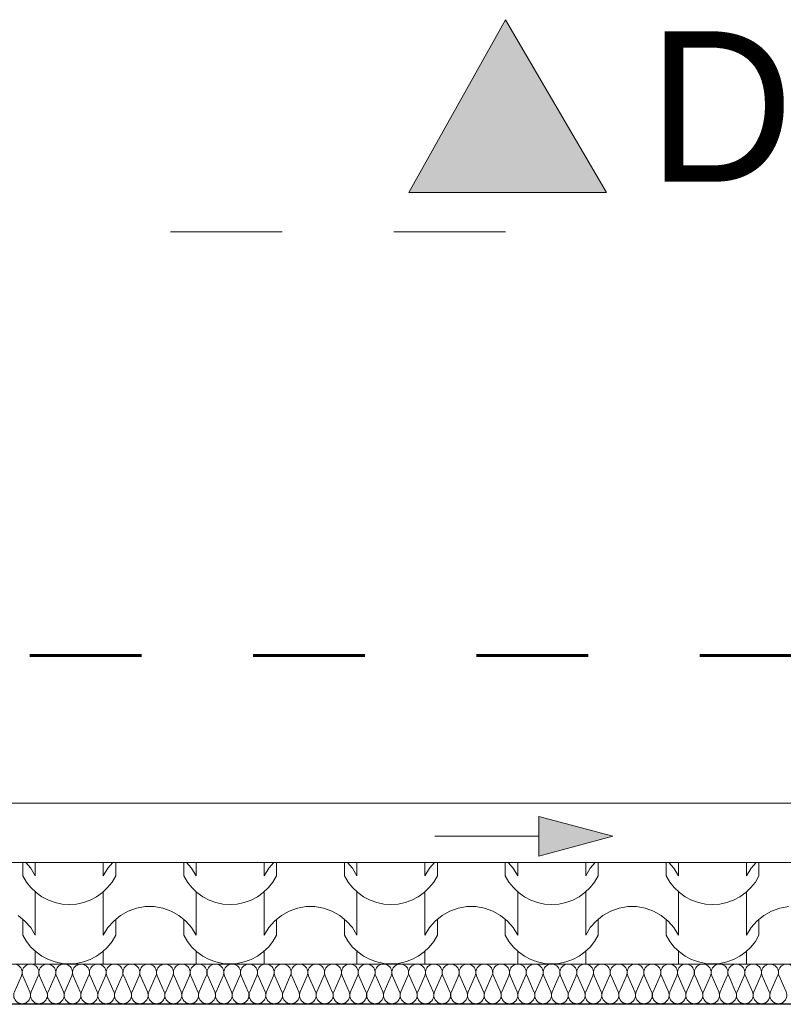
# Model space of a CAD drawing. Extents: x -497945 to -454853, y -17656 to 94650.
# Tile 57 of 62: x -477976 to -476046, y 81045 to 83533. Entities that reach past the tile are written whole.
import ezdxf

# ---------------------------------------------------------------- set-up
doc = ezdxf.new("R2010")
doc.units = 0
doc.header["$MEASUREMENT"] = 0
doc.linetypes.add('Dashed', pattern=[564.444447, 282.222223, -282.222223])
doc.layers.get('0').update_dxf_attribs({"color": 252})
for name, color, linetype, lineweight in [('arch wypelnienia_Nr_Pióra__2', 252, 'Continuous', 13), ('INWENT DACH_Nr_Pióra__21', 252, 'Continuous', 9), ('Inwent Izolacje_Nr_Pióra__2', 252, 'Continuous', 13), ('INWENT OPISY_Nr_Pióra__21', 252, 'Continuous', 9), ('INWENT OPISY_Nr_Pióra__41', 252, 'Continuous', 15), ('INWENT RURY SPUSTOWE_Nr_Pióra__21', 252, 'Continuous', 9), ('INWENT.ŚCIANY_Nr_Pióra__1', 252, 'Continuous', 25), ('INWENT.ŚCIANY_Nr_Pióra__20', 252, 'Continuous', 60), ('INWENT.ŚCIANY_Nr_Pióra__3', 252, 'Continuous', 13)]:
    doc.layers.add(name, color=color, linetype=linetype, lineweight=lineweight)
doc.layers.add('Inwent Izolacje', color=252, linetype='Continuous')
doc.layers.add('INWENT RURY SPUSTOWE', color=252, linetype='Continuous')
doc.styles.add('GENERATED_STYLE_5', font='txt')

# ---------------------------------------------------------------- blocks, each defined once
blk = doc.blocks.new('*X28')
at = {"layer": 'arch wypelnienia_Nr_Pióra__2', "linetype": 'Continuous'}
for p, q in [((-479059.7, 68711.1), (-479059.7, 68677.7)), ((-479039.9, 68696.7), (-479052.5, 68711.1)), ((-479028.3, 68677.7), (-479039.9, 68696.7)), ((-479028.3, 68711.1), (-479028.3, 68677.7)), ((-479028.3, 68711.1), (-479028.3, 68700)), ((-478856.5, 68711.1), (-478856.5, 68677.7)), ((-478856.5, 68711.1), (-478856.5, 68700)), ((-478844.9, 68696.7), (-478856.5, 68677.7)), ((-478832.3, 68711.1), (-478844.9, 68696.7)), ((-478825.1, 68711.1), (-478825.1, 68677.7)), ((-478653.3, 68711.1), (-478653.3, 68677.7)), ((-478633.5, 68696.7), (-478646.1, 68711.1)), ((-478621.9, 68677.7), (-478633.5, 68696.7)), ((-478621.9, 68711.1), (-478621.9, 68677.7)), ((-478621.9, 68711.1), (-478621.9, 68700)), ((-478450.1, 68711.1), (-478450.1, 68677.7)), ((-478450.1, 68711.1), (-478450.1, 68700)), ((-478438.5, 68696.7), (-478450.1, 68677.7)), ((-478425.9, 68711.1), (-478438.5, 68696.7)), ((-478418.7, 68711.1), (-478418.7, 68677.7)), ((-478246.9, 68711.1), (-478246.9, 68677.7)), ((-478227.1, 68696.7), (-478239.7, 68711.1)), ((-478215.5, 68677.7), (-478227.1, 68696.7)), ((-478215.5, 68711.1), (-478215.5, 68677.7)), ((-478215.5, 68711.1), (-478215.5, 68700)), ((-478043.7, 68711.1), (-478043.7, 68677.7)), ((-478043.7, 68711.1), (-478043.7, 68700)), ((-478032.1, 68696.7), (-478043.7, 68677.7)), ((-478019.5, 68711.1), (-478032.1, 68696.7)), ((-478012.3, 68711.1), (-478012.3, 68677.7)), ((-477840.5, 68711.1), (-477840.5, 68677.7)), ((-477820.7, 68696.7), (-477833.3, 68711.1)), ((-477809.1, 68677.7), (-477820.7, 68696.7)), ((-477809.1, 68711.1), (-477809.1, 68677.7)), ((-477809.1, 68711.1), (-477809.1, 68700)), ((-477637.3, 68711.1), (-477637.3, 68677.7)), ((-477637.3, 68711.1), (-477637.3, 68700)), ((-477625.7, 68696.7), (-477637.3, 68677.7)), ((-477613.1, 68711.1), (-477625.7, 68696.7)), ((-477605.9, 68711.1), (-477605.9, 68677.7)), ((-477434.1, 68711.1), (-477434.1, 68677.7)), ((-477414.3, 68696.7), (-477426.9, 68711.1)), ((-477402.7, 68677.7), (-477414.3, 68696.7)), ((-477402.7, 68711.1), (-477402.7, 68677.7)), ((-477402.7, 68711.1), (-477402.7, 68700)), ((-477230.9, 68711.1), (-477230.9, 68677.7)), ((-477230.9, 68711.1), (-477230.9, 68700)), ((-477219.3, 68696.7), (-477230.9, 68677.7)), ((-477206.7, 68711.1), (-477219.3, 68696.7)), ((-477199.5, 68711.1), (-477199.5, 68677.7)), ((-479059.7, 68677.7), (-479050.5, 68662)), ((-479050.5, 68662), (-479039.2, 68647.8)), ((-478845.6, 68647.8), (-478834.3, 68662)), ((-478834.3, 68662), (-478825.1, 68677.7)), ((-478653.3, 68677.7), (-478644.1, 68662)), ((-478644.1, 68662), (-478632.8, 68647.8)), ((-478439.2, 68647.8), (-478427.9, 68662)), ((-478427.9, 68662), (-478418.7, 68677.7)), ((-478246.9, 68677.7), (-478237.7, 68662)), ((-478237.7, 68662), (-478226.4, 68647.8)), ((-478032.8, 68647.8), (-478021.5, 68662)), ((-478021.5, 68662), (-478012.3, 68677.7)), ((-477840.5, 68677.7), (-477831.3, 68662)), ((-477831.3, 68662), (-477820, 68647.8)), ((-477626.4, 68647.8), (-477615.1, 68662)), ((-477615.1, 68662), (-477605.9, 68677.7)), ((-477434.1, 68677.7), (-477424.9, 68662)), ((-477424.9, 68662), (-477413.6, 68647.8)), ((-477220, 68647.8), (-477208.7, 68662)), ((-477208.7, 68662), (-477199.5, 68677.7)), ((-479039.2, 68647.8), (-479026.1, 68635.3)), ((-479028.3, 68637.1), (-479028.3, 68550)), ((-478858.7, 68635.3), (-478845.6, 68647.8)), ((-478856.5, 68637.1), (-478856.5, 68550)), ((-478632.8, 68647.8), (-478619.7, 68635.3)), ((-478621.9, 68637.1), (-478621.9, 68550)), ((-478452.3, 68635.3), (-478439.2, 68647.8)), ((-478450.1, 68637.1), (-478450.1, 68550)), ((-478226.4, 68647.8), (-478213.3, 68635.3)), ((-478215.5, 68637.1), (-478215.5, 68550)), ((-478045.9, 68635.3), (-478032.8, 68647.8)), ((-478043.7, 68637.1), (-478043.7, 68550)), ((-477820, 68647.8), (-477806.9, 68635.3)), ((-477809.1, 68637.1), (-477809.1, 68550)), ((-477639.5, 68635.3), (-477626.4, 68647.8)), ((-477637.3, 68637.1), (-477637.3, 68550)), ((-477413.6, 68647.8), (-477400.5, 68635.3)), ((-477402.7, 68637.1), (-477402.7, 68550)), ((-477233.1, 68635.3), (-477220, 68647.8)), ((-477230.9, 68637.1), (-477230.9, 68550)), ((-479028.3, 68614.8), (-479028.3, 68527.7)), ((-479026.1, 68635.3), (-479011.4, 68624.7)), ((-479011.4, 68624.7), (-478995.3, 68616.2)), ((-478995.3, 68616.2), (-478978.3, 68610)), ((-478906.5, 68610), (-478889.5, 68616.2)), ((-478889.5, 68616.2), (-478873.4, 68624.7)), ((-478873.4, 68624.7), (-478858.7, 68635.3)), ((-478856.5, 68614.8), (-478856.5, 68527.7)), ((-478621.9, 68614.8), (-478621.9, 68527.7)), ((-478619.7, 68635.3), (-478605, 68624.7)), ((-478605, 68624.7), (-478588.9, 68616.2)), ((-478588.9, 68616.2), (-478571.9, 68610)), ((-478500.1, 68610), (-478483.1, 68616.2)), ((-478483.1, 68616.2), (-478467, 68624.7)), ((-478467, 68624.7), (-478452.3, 68635.3)), ((-478450.1, 68614.8), (-478450.1, 68527.7)), ((-478215.5, 68614.8), (-478215.5, 68527.7)), ((-478213.3, 68635.3), (-478198.6, 68624.7)), ((-478198.6, 68624.7), (-478182.5, 68616.2)), ((-478182.5, 68616.2), (-478165.5, 68610)), ((-478093.7, 68610), (-478076.7, 68616.2)), ((-478076.7, 68616.2), (-478060.6, 68624.7)), ((-478060.6, 68624.7), (-478045.9, 68635.3)), ((-478043.7, 68614.8), (-478043.7, 68527.7)), ((-477809.1, 68614.8), (-477809.1, 68527.7)), ((-477806.9, 68635.3), (-477792.2, 68624.7)), ((-477792.2, 68624.7), (-477776.1, 68616.2)), ((-477776.1, 68616.2), (-477759.1, 68610)), ((-477687.3, 68610), (-477670.3, 68616.2)), ((-477670.3, 68616.2), (-477654.2, 68624.7)), ((-477654.2, 68624.7), (-477639.5, 68635.3)), ((-477637.3, 68614.8), (-477637.3, 68527.7)), ((-477402.7, 68614.8), (-477402.7, 68527.7)), ((-477400.5, 68635.3), (-477385.8, 68624.7)), ((-477385.8, 68624.7), (-477369.7, 68616.2)), ((-477369.7, 68616.2), (-477352.7, 68610)), ((-477280.9, 68610), (-477263.9, 68616.2)), ((-477263.9, 68616.2), (-477247.8, 68624.7)), ((-477247.8, 68624.7), (-477233.1, 68635.3)), ((-477230.9, 68614.8), (-477230.9, 68527.7)), ((-478978.3, 68610), (-478960.5, 68606.3)), ((-478960.5, 68606.3), (-478942.4, 68605)), ((-478942.4, 68605), (-478924.3, 68606.3)), ((-478924.3, 68606.3), (-478906.5, 68610)), ((-478793.4, 68588.6), (-478812.9, 68577.6)), ((-478772.4, 68596), (-478793.4, 68588.6)), ((-478750.4, 68599.8), (-478772.4, 68596)), ((-478739.2, 68599.8), (-478750.4, 68599.8)), ((-478728, 68599.8), (-478739.2, 68599.8)), ((-478706, 68596), (-478728, 68599.8)), ((-478685, 68588.6), (-478706, 68596)), ((-478665.5, 68577.6), (-478685, 68588.6)), ((-478571.9, 68610), (-478554.1, 68606.3)), ((-478554.1, 68606.3), (-478536, 68605)), ((-478536, 68605), (-478517.9, 68606.3)), ((-478517.9, 68606.3), (-478500.1, 68610)), ((-478387, 68588.6), (-478406.5, 68577.6)), ((-478366, 68596), (-478387, 68588.6)), ((-478344, 68599.8), (-478366, 68596)), ((-478332.8, 68599.8), (-478344, 68599.8)), ((-478321.6, 68599.8), (-478332.8, 68599.8)), ((-478299.6, 68596), (-478321.6, 68599.8)), ((-478278.6, 68588.6), (-478299.6, 68596)), ((-478259.1, 68577.6), (-478278.6, 68588.6)), ((-478165.5, 68610), (-478147.7, 68606.3)), ((-478147.7, 68606.3), (-478129.6, 68605)), ((-478129.6, 68605), (-478111.5, 68606.3)), ((-478111.5, 68606.3), (-478093.7, 68610)), ((-477980.6, 68588.6), (-478000.1, 68577.6)), ((-477959.6, 68596), (-477980.6, 68588.6)), ((-477937.6, 68599.8), (-477959.6, 68596)), ((-477926.4, 68599.8), (-477937.6, 68599.8)), ((-477915.2, 68599.8), (-477926.4, 68599.8)), ((-477893.2, 68596), (-477915.2, 68599.8)), ((-477872.2, 68588.6), (-477893.2, 68596)), ((-477852.7, 68577.6), (-477872.2, 68588.6)), ((-477759.1, 68610), (-477741.3, 68606.3)), ((-477741.3, 68606.3), (-477723.2, 68605)), ((-477723.2, 68605), (-477705.1, 68606.3)), ((-477705.1, 68606.3), (-477687.3, 68610)), ((-477574.2, 68588.6), (-477593.7, 68577.6)), ((-477553.2, 68596), (-477574.2, 68588.6)), ((-477531.2, 68599.8), (-477553.2, 68596)), ((-477520, 68599.8), (-477531.2, 68599.8)), ((-477508.8, 68599.8), (-477520, 68599.8)), ((-477486.8, 68596), (-477508.8, 68599.8)), ((-477465.8, 68588.6), (-477486.8, 68596)), ((-477446.3, 68577.6), (-477465.8, 68588.6)), ((-477352.7, 68610), (-477334.9, 68606.3)), ((-477334.9, 68606.3), (-477316.8, 68605)), ((-477316.8, 68605), (-477298.7, 68606.3)), ((-477298.7, 68606.3), (-477280.9, 68610)), ((-477167.8, 68588.6), (-477187.3, 68577.6)), ((-477146.8, 68596), (-477167.8, 68588.6)), ((-477124.8, 68599.8), (-477146.8, 68596)), ((-479054.6, 68563.5), (-479071.9, 68577.6)), ((-479059.7, 68567.7), (-479059.7, 68527.7)), ((-479039.9, 68546.7), (-479054.6, 68563.5)), ((-478830.2, 68563.5), (-478844.9, 68546.7)), ((-478812.9, 68577.6), (-478830.2, 68563.5)), ((-478825.1, 68567.7), (-478825.1, 68527.7)), ((-478648.2, 68563.5), (-478665.5, 68577.6)), ((-478653.3, 68567.7), (-478653.3, 68527.7)), ((-478633.5, 68546.7), (-478648.2, 68563.5)), ((-478423.8, 68563.5), (-478438.5, 68546.7)), ((-478406.5, 68577.6), (-478423.8, 68563.5)), ((-478418.7, 68567.7), (-478418.7, 68527.7)), ((-478241.8, 68563.5), (-478259.1, 68577.6)), ((-478246.9, 68567.7), (-478246.9, 68527.7)), ((-478227.1, 68546.7), (-478241.8, 68563.5)), ((-478017.4, 68563.5), (-478032.1, 68546.7)), ((-478000.1, 68577.6), (-478017.4, 68563.5)), ((-478012.3, 68567.7), (-478012.3, 68527.7)), ((-477835.4, 68563.5), (-477852.7, 68577.6)), ((-477840.5, 68567.7), (-477840.5, 68527.7)), ((-477820.7, 68546.7), (-477835.4, 68563.5)), ((-477611, 68563.5), (-477625.7, 68546.7)), ((-477593.7, 68577.6), (-477611, 68563.5)), ((-477605.9, 68567.7), (-477605.9, 68527.7)), ((-477429, 68563.5), (-477446.3, 68577.6)), ((-477434.1, 68567.7), (-477434.1, 68527.7)), ((-477414.3, 68546.7), (-477429, 68563.5)), ((-477204.6, 68563.5), (-477219.3, 68546.7)), ((-477187.3, 68577.6), (-477204.6, 68563.5)), ((-477199.5, 68567.7), (-477199.5, 68527.7)), ((-479028.3, 68527.7), (-479039.9, 68546.7)), ((-478844.9, 68546.7), (-478856.5, 68527.7)), ((-478621.9, 68527.7), (-478633.5, 68546.7)), ((-478438.5, 68546.7), (-478450.1, 68527.7)), ((-478215.5, 68527.7), (-478227.1, 68546.7)), ((-478032.1, 68546.7), (-478043.7, 68527.7)), ((-477809.1, 68527.7), (-477820.7, 68546.7)), ((-477625.7, 68546.7), (-477637.3, 68527.7)), ((-477402.7, 68527.7), (-477414.3, 68546.7)), ((-477219.3, 68546.7), (-477230.9, 68527.7)), ((-479059.7, 68527.7), (-479050.5, 68512)), ((-478834.3, 68512), (-478825.1, 68527.7)), ((-478653.3, 68527.7), (-478644.1, 68512)), ((-478427.9, 68512), (-478418.7, 68527.7)), ((-478246.9, 68527.7), (-478237.7, 68512)), ((-478021.5, 68512), (-478012.3, 68527.7)), ((-477840.5, 68527.7), (-477831.3, 68512)), ((-477615.1, 68512), (-477605.9, 68527.7)), ((-477434.1, 68527.7), (-477424.9, 68512)), ((-477208.7, 68512), (-477199.5, 68527.7)), ((-479050.5, 68512), (-479039.2, 68497.8)), ((-479039.2, 68497.8), (-479026.1, 68485.3)), ((-478858.7, 68485.3), (-478845.6, 68497.8)), ((-478845.6, 68497.8), (-478834.3, 68512)), ((-478644.1, 68512), (-478632.8, 68497.8)), ((-478632.8, 68497.8), (-478619.7, 68485.3)), ((-478452.3, 68485.3), (-478439.2, 68497.8)), ((-478439.2, 68497.8), (-478427.9, 68512)), ((-478237.7, 68512), (-478226.4, 68497.8)), ((-478226.4, 68497.8), (-478213.3, 68485.3)), ((-478045.9, 68485.3), (-478032.8, 68497.8)), ((-478032.8, 68497.8), (-478021.5, 68512)), ((-477831.3, 68512), (-477820, 68497.8)), ((-477820, 68497.8), (-477806.9, 68485.3)), ((-477639.5, 68485.3), (-477626.4, 68497.8)), ((-477626.4, 68497.8), (-477615.1, 68512)), ((-477424.9, 68512), (-477413.6, 68497.8)), ((-477413.6, 68497.8), (-477400.5, 68485.3)), ((-477233.1, 68485.3), (-477220, 68497.8)), ((-477220, 68497.8), (-477208.7, 68512)), ((-479028.3, 68487.1), (-479028.3, 68454.5)), ((-479028.3, 68464.8), (-479028.3, 68454.5)), ((-479026.1, 68485.3), (-479011.4, 68474.7)), ((-479011.4, 68474.7), (-478995.3, 68466.2)), ((-478995.3, 68466.2), (-478978.3, 68460)), ((-478906.5, 68460), (-478889.5, 68466.2)), ((-478889.5, 68466.2), (-478873.4, 68474.7)), ((-478873.4, 68474.7), (-478858.7, 68485.3)), ((-478856.5, 68487.1), (-478856.5, 68454.5)), ((-478856.5, 68464.8), (-478856.5, 68454.5)), ((-478621.9, 68487.1), (-478621.9, 68454.5)), ((-478621.9, 68464.8), (-478621.9, 68454.5)), ((-478619.7, 68485.3), (-478605, 68474.7)), ((-478605, 68474.7), (-478588.9, 68466.2)), ((-478588.9, 68466.2), (-478571.9, 68460)), ((-478500.1, 68460), (-478483.1, 68466.2)), ((-478483.1, 68466.2), (-478467, 68474.7)), ((-478467, 68474.7), (-478452.3, 68485.3)), ((-478450.1, 68487.1), (-478450.1, 68454.5)), ((-478450.1, 68464.8), (-478450.1, 68454.5)), ((-478215.5, 68487.1), (-478215.5, 68454.5)), ((-478215.5, 68464.8), (-478215.5, 68454.5)), ((-478213.3, 68485.3), (-478198.6, 68474.7)), ((-478198.6, 68474.7), (-478182.5, 68466.2)), ((-478182.5, 68466.2), (-478165.5, 68460)), ((-478093.7, 68460), (-478076.7, 68466.2)), ((-478076.7, 68466.2), (-478060.6, 68474.7)), ((-478060.6, 68474.7), (-478045.9, 68485.3)), ((-478043.7, 68487.1), (-478043.7, 68454.5)), ((-478043.7, 68464.8), (-478043.7, 68454.5)), ((-477809.1, 68487.1), (-477809.1, 68454.5)), ((-477809.1, 68464.8), (-477809.1, 68454.5)), ((-477806.9, 68485.3), (-477792.2, 68474.7)), ((-477792.2, 68474.7), (-477776.1, 68466.2)), ((-477776.1, 68466.2), (-477759.1, 68460)), ((-477687.3, 68460), (-477670.3, 68466.2)), ((-477670.3, 68466.2), (-477654.2, 68474.7)), ((-477654.2, 68474.7), (-477639.5, 68485.3)), ((-477637.3, 68487.1), (-477637.3, 68454.5)), ((-477637.3, 68464.8), (-477637.3, 68454.5)), ((-477402.7, 68487.1), (-477402.7, 68454.5)), ((-477402.7, 68464.8), (-477402.7, 68454.5)), ((-477400.5, 68485.3), (-477385.8, 68474.7)), ((-477385.8, 68474.7), (-477369.7, 68466.2)), ((-477369.7, 68466.2), (-477352.7, 68460)), ((-477280.9, 68460), (-477263.9, 68466.2)), ((-477263.9, 68466.2), (-477247.8, 68474.7)), ((-477247.8, 68474.7), (-477233.1, 68485.3)), ((-477230.9, 68487.1), (-477230.9, 68454.5)), ((-477230.9, 68464.8), (-477230.9, 68454.5)), ((-478978.3, 68460), (-478960.5, 68456.3)), ((-478960.5, 68456.3), (-478942.4, 68455)), ((-478942.4, 68455), (-478924.3, 68456.3)), ((-478924.3, 68456.3), (-478906.5, 68460)), ((-478571.9, 68460), (-478554.1, 68456.3)), ((-478554.1, 68456.3), (-478536, 68455)), ((-478536, 68455), (-478517.9, 68456.3)), ((-478517.9, 68456.3), (-478500.1, 68460)), ((-478165.5, 68460), (-478147.7, 68456.3)), ((-478147.7, 68456.3), (-478129.6, 68455)), ((-478129.6, 68455), (-478111.5, 68456.3)), ((-478111.5, 68456.3), (-478093.7, 68460)), ((-477759.1, 68460), (-477741.3, 68456.3)), ((-477741.3, 68456.3), (-477723.2, 68455)), ((-477723.2, 68455), (-477705.1, 68456.3)), ((-477705.1, 68456.3), (-477687.3, 68460)), ((-477352.7, 68460), (-477334.9, 68456.3)), ((-477334.9, 68456.3), (-477316.8, 68455)), ((-477316.8, 68455), (-477298.7, 68456.3)), ((-477298.7, 68456.3), (-477280.9, 68460))]:
    blk.add_line(p, q, dxfattribs=at)
blk = doc.blocks.new('Wypełnienie_14')
at = {"layer": 'arch wypelnienia_Nr_Pióra__2', "linetype": 'Dashed'}
blk.add_blockref('*X28', (0, 0), dxfattribs=at)
blk = doc.blocks.new('Izolacja cieplna 14_208', base_point=(-480930.2, 68354.5))
at = {"layer": 'Inwent Izolacje_Nr_Pióra__2', "linetype": 'Continuous'}
for p, q in [((-479081, 68384.3), (-479063.4, 68424.7)), ((-479059.8, 68424.7), (-479042.1, 68384.3)), ((-479038.6, 68384.3), (-479020.9, 68424.7)), ((-479017.3, 68424.7), (-478999.7, 68384.3)), ((-478996.1, 68384.3), (-478978.4, 68424.7)), ((-478974.9, 68424.7), (-478957.2, 68384.3)), ((-478953.6, 68384.3), (-478936, 68424.7)), ((-478932.4, 68424.7), (-478914.7, 68384.3)), ((-478911.2, 68384.3), (-478893.5, 68424.7)), ((-478889.9, 68424.7), (-478872.3, 68384.3)), ((-478868.7, 68384.3), (-478851, 68424.7)), ((-478847.5, 68424.7), (-478829.8, 68384.3)), ((-478826.2, 68384.3), (-478808.6, 68424.7)), ((-478805, 68424.7), (-478787.3, 68384.3)), ((-478783.8, 68384.3), (-478766.1, 68424.7)), ((-478762.5, 68424.7), (-478744.8, 68384.3)), ((-478741.3, 68384.3), (-478723.6, 68424.7)), ((-478720, 68424.7), (-478702.4, 68384.3)), ((-478698.8, 68384.3), (-478681.1, 68424.7)), ((-478677.6, 68424.7), (-478659.9, 68384.3)), ((-478656.3, 68384.3), (-478638.7, 68424.7)), ((-478635.1, 68424.7), (-478617.4, 68384.3)), ((-478613.9, 68384.3), (-478596.2, 68424.7)), ((-478592.6, 68424.7), (-478575, 68384.3)), ((-478571.4, 68384.3), (-478553.7, 68424.7)), ((-478550.2, 68424.7), (-478532.5, 68384.3)), ((-478528.9, 68384.3), (-478511.3, 68424.7)), ((-478507.7, 68424.7), (-478490, 68384.3)), ((-478486.5, 68384.3), (-478468.8, 68424.7)), ((-478465.2, 68424.7), (-478447.6, 68384.3)), ((-478444, 68384.3), (-478426.3, 68424.7)), ((-478422.8, 68424.7), (-478405.1, 68384.3)), ((-478401.5, 68384.3), (-478383.9, 68424.7)), ((-478380.3, 68424.7), (-478362.6, 68384.3)), ((-478359.1, 68384.3), (-478341.4, 68424.7)), ((-478337.8, 68424.7), (-478320.2, 68384.3)), ((-478316.6, 68384.3), (-478298.9, 68424.7)), ((-478295.4, 68424.7), (-478277.7, 68384.3)), ((-478274.1, 68384.3), (-478256.5, 68424.7)), ((-478252.9, 68424.7), (-478235.2, 68384.3)), ((-478231.7, 68384.3), (-478214, 68424.7)), ((-478210.4, 68424.7), (-478192.8, 68384.3)), ((-478189.2, 68384.3), (-478171.5, 68424.7)), ((-478168, 68424.7), (-478150.3, 68384.3)), ((-478146.7, 68384.3), (-478129.1, 68424.7)), ((-478125.5, 68424.7), (-478107.8, 68384.3)), ((-478104.3, 68384.3), (-478086.6, 68424.7)), ((-478083, 68424.7), (-478065.4, 68384.3)), ((-478061.8, 68384.3), (-478044.1, 68424.7)), ((-478040.6, 68424.7), (-478022.9, 68384.3)), ((-478019.3, 68384.3), (-478001.7, 68424.7)), ((-477998.1, 68424.7), (-477980.4, 68384.3)), ((-477976.9, 68384.3), (-477959.2, 68424.7)), ((-477955.6, 68424.7), (-477938, 68384.3)), ((-477934.4, 68384.3), (-477916.7, 68424.7)), ((-477913.1, 68424.7), (-477895.5, 68384.3)), ((-477891.9, 68384.3), (-477874.2, 68424.7)), ((-477870.7, 68424.7), (-477853, 68384.3)), ((-477849.4, 68384.3), (-477831.8, 68424.7)), ((-477828.2, 68424.7), (-477810.5, 68384.3)), ((-477807, 68384.3), (-477789.3, 68424.7)), ((-477785.7, 68424.7), (-477768.1, 68384.3)), ((-477764.5, 68384.3), (-477746.8, 68424.7)), ((-477743.3, 68424.7), (-477725.6, 68384.3)), ((-477722, 68384.3), (-477704.4, 68424.7)), ((-477700.8, 68424.7), (-477683.1, 68384.3)), ((-477679.6, 68384.3), (-477661.9, 68424.7)), ((-477658.3, 68424.7), (-477640.7, 68384.3)), ((-477637.1, 68384.3), (-477619.4, 68424.7)), ((-477615.9, 68424.7), (-477598.2, 68384.3)), ((-477594.6, 68384.3), (-477577, 68424.7)), ((-477573.4, 68424.7), (-477555.7, 68384.3)), ((-477552.2, 68384.3), (-477534.5, 68424.7)), ((-477530.9, 68424.7), (-477513.3, 68384.3)), ((-477509.7, 68384.3), (-477492, 68424.7)), ((-477488.5, 68424.7), (-477470.8, 68384.3)), ((-477467.2, 68384.3), (-477449.6, 68424.7)), ((-477446, 68424.7), (-477428.3, 68384.3)), ((-477424.8, 68384.3), (-477407.1, 68424.7)), ((-477403.5, 68424.7), (-477385.9, 68384.3)), ((-477382.3, 68384.3), (-477364.6, 68424.7)), ((-477361.1, 68424.7), (-477343.4, 68384.3)), ((-477339.8, 68384.3), (-477322.2, 68424.7)), ((-477318.6, 68424.7), (-477300.9, 68384.3)), ((-477297.4, 68384.3), (-477279.7, 68424.7)), ((-477276.1, 68424.7), (-477258.5, 68384.3)), ((-477254.9, 68384.3), (-477237.2, 68424.7)), ((-477233.7, 68424.7), (-477216, 68384.3)), ((-477212.4, 68384.3), (-477194.8, 68424.7)), ((-477191.2, 68424.7), (-477173.5, 68384.3)), ((-477170, 68384.3), (-477152.3, 68424.7)), ((-477148.7, 68424.7), (-477131.1, 68384.3))]:
    blk.add_line(p, q, dxfattribs=at)
for centre, start_param, end_param in [((-479082.8, 68433.3), 4.299595, 8.266775), ((-479040.3, 68433.3), 4.299595, 8.266775), ((-478997.9, 68433.3), 4.299595, 8.266775), ((-478955.4, 68433.3), 4.299595, 8.266775), ((-478912.9, 68433.3), 4.299595, 8.266775), ((-478870.5, 68433.3), 4.299595, 8.266775), ((-478828, 68433.3), 4.299595, 8.266775), ((-478785.5, 68433.3), 4.299595, 8.266775), ((-478743.1, 68433.3), 4.299595, 8.266775), ((-478700.6, 68433.3), 4.299595, 8.266775), ((-478658.1, 68433.3), 4.299595, 8.266775), ((-478615.7, 68433.3), 4.299595, 8.266775), ((-478573.2, 68433.3), 4.299595, 8.266775), ((-478530.7, 68433.3), 4.299595, 8.266775), ((-478488.3, 68433.3), 4.299595, 8.266775), ((-478445.8, 68433.3), 4.299595, 8.266775), ((-478403.3, 68433.3), 4.299595, 8.266775), ((-478360.9, 68433.3), 4.299595, 8.266775), ((-478318.4, 68433.3), 4.299595, 8.266775), ((-478275.9, 68433.3), 4.299595, 8.266775), ((-478233.4, 68433.3), 4.299595, 8.266775), ((-478191, 68433.3), 4.299595, 8.266775), ((-478148.5, 68433.3), 4.299595, 8.266775), ((-478106, 68433.3), 4.299595, 8.266775), ((-478063.6, 68433.3), 4.299595, 8.266775), ((-478021.1, 68433.3), 4.299595, 8.266775), ((-477978.6, 68433.3), 4.299595, 8.266775), ((-477936.2, 68433.3), 4.299595, 8.266775), ((-477893.7, 68433.3), 4.299595, 8.266775), ((-477851.2, 68433.3), 4.299595, 8.266775), ((-477808.8, 68433.3), 4.299595, 8.266775), ((-477766.3, 68433.3), 4.299595, 8.266775), ((-477723.8, 68433.3), 4.299595, 8.266775), ((-477681.4, 68433.3), 4.299595, 8.266775), ((-477638.9, 68433.3), 4.299595, 8.266775), ((-477596.4, 68433.3), 4.299595, 8.266775), ((-477554, 68433.3), 4.299595, 8.266775), ((-477511.5, 68433.3), 4.299595, 8.266775), ((-477469, 68433.3), 4.299595, 8.266775), ((-477426.5, 68433.3), 4.299595, 8.266775), ((-477384.1, 68433.3), 4.299595, 8.266775), ((-477341.6, 68433.3), 4.299595, 8.266775), ((-477299.1, 68433.3), 4.299595, 8.266775), ((-477256.7, 68433.3), 4.299595, 8.266775), ((-477214.2, 68433.3), 4.299595, 8.266775), ((-477171.7, 68433.3), 4.299595, 8.266775), ((-477129.3, 68433.3), 4.299595, 8.266775), ((-479061.6, 68375.8), 1.158004, 5.125183), ((-479019.1, 68375.8), 1.158004, 5.125183), ((-478976.6, 68375.8), 1.158004, 5.125183), ((-478934.2, 68375.8), 1.158004, 5.125183), ((-478891.7, 68375.8), 1.158004, 5.125183), ((-478849.2, 68375.8), 1.158004, 5.125183), ((-478806.8, 68375.8), 1.158004, 5.125183), ((-478764.3, 68375.8), 1.158004, 5.125183), ((-478721.8, 68375.8), 1.158004, 5.125183), ((-478679.4, 68375.8), 1.158004, 5.125183), ((-478636.9, 68375.8), 1.158004, 5.125183), ((-478594.4, 68375.8), 1.158004, 5.125183), ((-478552, 68375.8), 1.158004, 5.125183), ((-478509.5, 68375.8), 1.158004, 5.125183), ((-478467, 68375.8), 1.158004, 5.125183), ((-478424.6, 68375.8), 1.158004, 5.125183), ((-478382.1, 68375.8), 1.158004, 5.125183), ((-478339.6, 68375.8), 1.158004, 5.125183), ((-478297.1, 68375.8), 1.158004, 5.125183), ((-478254.7, 68375.8), 1.158004, 5.125183), ((-478212.2, 68375.8), 1.158004, 5.125183), ((-478169.7, 68375.8), 1.158004, 5.125183), ((-478127.3, 68375.8), 1.158004, 5.125183), ((-478084.8, 68375.8), 1.158004, 5.125183), ((-478042.3, 68375.8), 1.158004, 5.125183), ((-477999.9, 68375.8), 1.158004, 5.125183), ((-477957.4, 68375.8), 1.158004, 5.125183), ((-477914.9, 68375.8), 1.158004, 5.125183), ((-477872.5, 68375.8), 1.158004, 5.125183), ((-477830, 68375.8), 1.158004, 5.125183), ((-477787.5, 68375.8), 1.158004, 5.125183), ((-477745.1, 68375.8), 1.158004, 5.125183), ((-477702.6, 68375.8), 1.158004, 5.125183), ((-477660.1, 68375.8), 1.158004, 5.125183), ((-477617.7, 68375.8), 1.158004, 5.125183), ((-477575.2, 68375.8), 1.158004, 5.125183), ((-477532.7, 68375.8), 1.158004, 5.125183), ((-477490.3, 68375.8), 1.158004, 5.125183), ((-477447.8, 68375.8), 1.158004, 5.125183), ((-477405.3, 68375.8), 1.158004, 5.125183), ((-477362.8, 68375.8), 1.158004, 5.125183), ((-477320.4, 68375.8), 1.158004, 5.125183), ((-477277.9, 68375.8), 1.158004, 5.125183), ((-477235.4, 68375.8), 1.158004, 5.125183), ((-477193, 68375.8), 1.158004, 5.125183), ((-477150.5, 68375.8), 1.158004, 5.125183)]:
    blk.add_ellipse(centre, major_axis=(0, 21.3), ratio=0.998419, start_param=start_param, end_param=end_param, dxfattribs=at)
blk = doc.blocks.new('Linia_86', base_point=(-478018.9, 68777.5))
at = {"layer": 'INWENT RURY SPUSTOWE_Nr_Pióra__21', "linetype": 'Continuous'}
blk.add_hatch(color=256, dxfattribs=at).paths.add_polyline_path([(-477568.9, 68777.5), (-477755.5, 68727.5), (-477755.5, 68827.5)], flags=0)
for p, q in [((-477568.9, 68777.5), (-477755.5, 68827.5)), ((-477755.5, 68727.5), (-477755.5, 68827.5)), ((-478018.9, 68777.5), (-477755.5, 68777.5)), ((-477568.9, 68777.5), (-477755.5, 68727.5))]:
    blk.add_line(p, q, dxfattribs=at)
blk = doc.blocks.new('A$C685E8C06')
at = {"layer": 'INWENT OPISY_Nr_Pióra__21', "linetype": 'Continuous'}
blk.add_hatch(color=252, dxfattribs=at).paths.add_polyline_path([(14280, 10556.2), (14035.7, 10120), (14535.7, 10120)], flags=0)
at = {"layer": 'INWENT DACH_Nr_Pióra__21', "color": 252, "linetype": 'Continuous'}
for p, q in [((17960, 8576.6), (11250, 8576.6)), ((11250, 8426.6), (17960, 8426.6))]:
    blk.add_line(p, q, dxfattribs=at)
at = {"layer": 'INWENT OPISY_Nr_Pióra__41', "color": 252, "linetype": 'Continuous'}
for p, q in [((14035.7, 10120), (14280, 10556.2)), ((14280, 10556.2), (14535.7, 10120)), ((14035.7, 10120), (14535.7, 10120))]:
    blk.add_line(p, q, dxfattribs=at)
at = {"layer": 'INWENT OPISY_Nr_Pióra__41', "color": 252, "linetype": 'Dashed'}
blk.add_line((14280, 10020), (13180, 10020), dxfattribs=at)
at = {"layer": 'INWENT.ŚCIANY_Nr_Pióra__1', "color": 252, "linetype": 'Continuous'}
blk.add_line((11190, 8070), (17800, 8070), dxfattribs=at)
at = {"layer": 'INWENT.ŚCIANY_Nr_Pióra__20', "color": 252, "linetype": 'Dashed'}
blk.add_line((22391.5, 8949.7), (-1783.6, 8949.7), dxfattribs=at)
at = {"layer": 'INWENT.ŚCIANY_Nr_Pióra__3', "color": 252, "linetype": 'Continuous'}
blk.add_line((11250, 8170), (17900, 8170), dxfattribs=at)
at = {"layer": 'arch wypelnienia_Nr_Pióra__2', "color": 252, "linetype": 'Dashed'}
blk.add_blockref('Wypełnienie_14', (492120.2, -60284.5), dxfattribs=at)
at = {"layer": 'Inwent Izolacje', "color": 252, "linetype": 'Continuous', "lineweight": 13}
blk.add_blockref('Izolacja cieplna 14_208', (11190, 8070), dxfattribs=at)
at = {"layer": 'INWENT RURY SPUSTOWE', "color": 252, "linetype": 'Continuous'}
blk.add_blockref('Linia_86', (14101.3, 8493), dxfattribs=at)
at = {"layer": 'INWENT OPISY_Nr_Pióra__21', "color": 252, "linetype": 'Continuous', "insert": (14824.3, 10527.1), "char_height": 380, "attachment_point": 2, "style": 'GENERATED_STYLE_5'}
blk.add_mtext('{D}', dxfattribs=at)

msp = doc.modelspace()

# ---------------------------------------------------------------- block references
msp.add_blockref('A$C685E8C06', (-491028.3, 72976.9))

doc.saveas('drawing.dxf')
